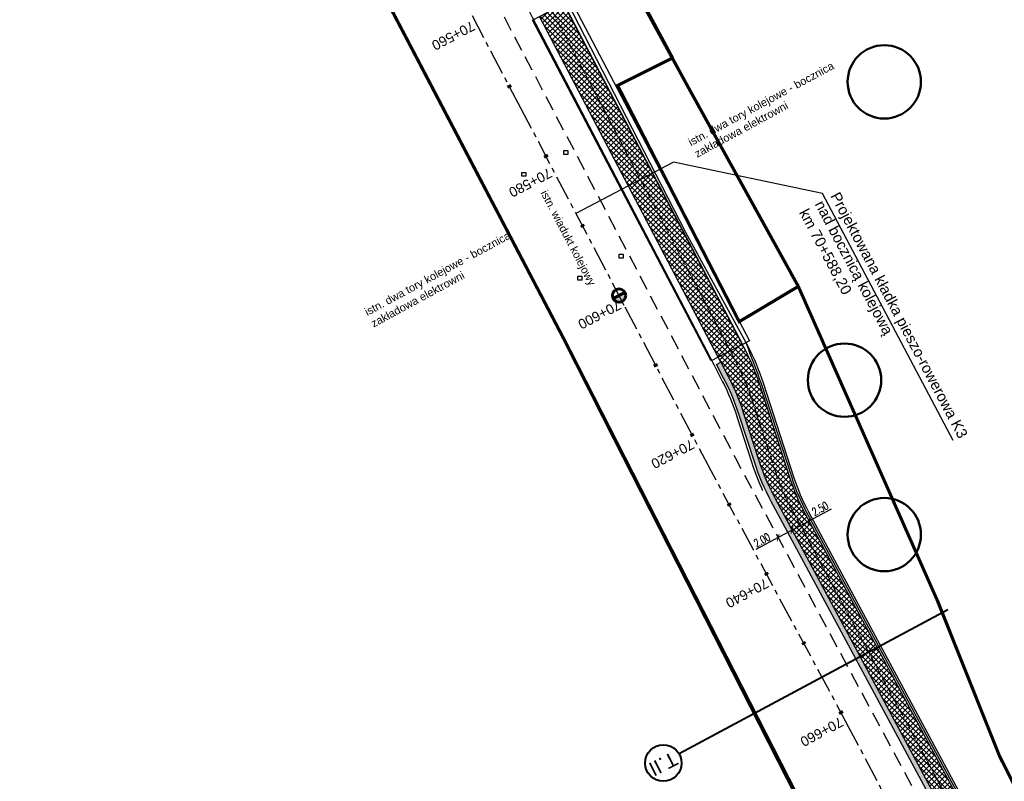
# Model space of a CAD drawing. Extents: x 7529638 to 7533737, y 5721204 to 5727900.
# Tile 5 of 24: x 7531550 to 7531675, y 5724091 to 5724188. Entities that reach past the tile are written whole.
import ezdxf
from ezdxf.enums import TextEntityAlignment as Align

# ---------------------------------------------------------------- set-up
doc = ezdxf.new("R2010")
doc.units = 0
doc.header["$PDMODE"] = 1
doc.header["$PDSIZE"] = 0.3
for name, pattern in [('817-dzialki-09-05-04$0$HIDDEN', [0.375, 0.25, -0.125]), ('ACAD_ISO05W100', [33, 24, -3, 0, -3, 0, -3]), ('CENTER', [50.8, 31.75, -6.35, 6.35, -6.35]), ('HIDDEN', [9.525, 6.35, -3.175])]:
    doc.linetypes.add(name, pattern=pattern)
for name, color, linetype in [('C-DROGI-SYTUACJA-ETYKIETY', 7, 'Continuous'), ('D-pobocza', 60, 'Continuous'), ('D-wymiary', 1, 'Continuous')]:
    doc.layers.add(name, color=color, linetype=linetype)
for name, color, linetype, lineweight, true_color in [('D-bariery', 7, 'FENCELINE2', 30, 0xff0f0f), ('D-hatch-ciag-pieszo-rowerowy', 7, 'Continuous', 13, 0xff9f80), ('D-LR-etap-III', 7, '817-dzialki-09-05-04$0$HIDDEN', 50, 0x00008f), ('D-podzialy-dzialek', 7, 'Continuous', 50, 0xff3333), ('D-typowe', 7, 'Continuous', 40, 0x0061c2), ('D-ścieki', 7, 'Continuous', 30, 0x0544ff)]:
    doc.layers.add(name, color=color, linetype=linetype, lineweight=lineweight, true_color=true_color)
for name, color, linetype, lineweight in [('D-krawędzie', 3, 'Continuous', 30), ('D-obrzeża', 2, 'Continuous', 30), ('D-opisy', 2, 'Continuous', 30), ('D-oś', 10, 'CENTER', 30), ('D-pas-drogowy', 7, 'ACAD_ISO05W100', 50)]:
    doc.layers.add(name, color=color, linetype=linetype, lineweight=lineweight)
doc.styles.add('DIMTEXT', font='simplex.shx', dxfattribs={"width": 0.7})
doc.styles.get("Standard").update_dxf_attribs({"font": 'arial.ttf'})
doc.linetypes.add('FENCELINE2', pattern='A,6.35,-2.54,[132,ltypeshp.shx,S=2.54,R=0,X=-2.54,Y=0],-2.54,25.4', length=36.83)
doc.dimstyles.new('500', dxfattribs={"dimtxt": 1, "dimasz": 0.7, "dimexe": 0.2, "dimexo": 0.5, "dimgap": 0.2, "dimtad": 1, "dimrnd": 0.005, "dimzin": 0, "dimdsep": 46, "dimtxsty": 'DIMTEXT', "dimblk": 'ARCHTICK', "dimcen": 0, "dimclrd": 256, "dimclre": 256, "dimclrt": 2, "dimadec": 5, "dimazin": 0, "dimtfac": 1, "dimtofl": 0, "dimtmove": 0, "dimatfit": 3, "dimfxl": 1, "dimtolj": 1, "dimtzin": 0, "dimlwd": -1, "dimlwe": -1, "dimarcsym": 0})
pattern_1 = [(45, (0, 0), (-0.33675960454, 0.33675960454), []), (135, (0, 0), (-0.33675960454, -0.33675960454), [])]

# ---------------------------------------------------------------- blocks, each defined once
blk = doc.blocks.new('kilometraz')
at = {"linetype": 'ByBlock', "lineweight": -2}
blk.add_hatch(color=0, dxfattribs=at).paths.add_polyline_path([(0, -0.375, 0.414214), (0.375, 0, 0.414214), (0, 0.375)])
at = {"color": 0, "linetype": 'ByBlock', "lineweight": -2}
blk.add_line((0, 0.375), (0, -0.375), dxfattribs=at)
blk.add_circle((0, 0), 0.375, dxfattribs=at)
blk = doc.blocks.new('AeccTickLine')
at = {"color": 0, "linetype": 'ByBlock', "lineweight": -2}
blk.add_line((0, 1), (0, -1), dxfattribs=at)
blk = doc.blocks.new('_ArchTick')
at = {"color": 0, "linetype": 'ByBlock', "const_width": 0.15}
blk.add_lwpolyline([(-0.5, -0.5), (0.5, 0.5)], dxfattribs=at)
blk = doc.blocks.new('*D84')
at = {"layer": 'D-wymiary', "transparency": 16777216}
for p, q in [((7531650.37, 5724124.04), (7531653.22, 5724125.57)), ((7531648.2, 5724122.87), (7531650.37, 5724124.04)), ((7531648.44, 5724122.43), (7531648.3, 5724122.7)), ((7531650.61, 5724123.6), (7531650.47, 5724123.86))]:
    blk.add_line(p, q, dxfattribs=at)
at = {"layer": 'Defpoints', "color": 0, "transparency": 16777216}
for p in [(7531650.37, 5724124.04), (7531650.37, 5724124.04), (7531648.2, 5724122.87)]:
    blk.add_point(p, dxfattribs=at)
at = {"layer": 'D-wymiary', "transparency": 16777216, "xscale": 0.6999999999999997, "yscale": 0.6999999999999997, "zscale": 0.6999999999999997}
for p, rotation in [((7531650.37, 5724124.04), 28.28993288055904), ((7531648.2, 5724122.87), 208.289932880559)]:
    blk.add_blockref('_ArchTick', p, dxfattribs=dict(at, rotation=rotation))
at = {"layer": 'D-wymiary', "color": 2, "transparency": 16777216, "insert": (7531651.77, 5724125.59), "char_height": 1, "attachment_point": 5, "rotation": 28.2899, "style": 'DIMTEXT'}
blk.add_mtext('\\A1;2.50', dxfattribs=at)
blk = doc.blocks.new('*D91')
at = {"layer": 'D-wymiary', "transparency": 16777216}
for p, q in [((7531648.2, 5724122.87), (7531646.44, 5724121.92)), ((7531647.97, 5724123.31), (7531648.11, 5724123.05)), ((7531646.44, 5724121.92), (7531643.59, 5724120.39)), ((7531646.2, 5724122.36), (7531646.35, 5724122.1))]:
    blk.add_line(p, q, dxfattribs=at)
at = {"layer": 'Defpoints', "color": 0, "transparency": 16777216}
for p in [(7531648.2, 5724122.87), (7531646.44, 5724121.92), (7531646.44, 5724121.92)]:
    blk.add_point(p, dxfattribs=at)
at = {"layer": 'D-wymiary', "transparency": 16777216, "xscale": 0.6999999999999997, "yscale": 0.6999999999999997, "zscale": 0.6999999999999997}
for p, rotation in [((7531648.2, 5724122.87), 28.28993289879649), ((7531646.44, 5724121.92), 208.2899328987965)]:
    blk.add_blockref('_ArchTick', p, dxfattribs=dict(at, rotation=rotation))
at = {"layer": 'D-wymiary', "color": 2, "transparency": 16777216, "insert": (7531644.38, 5724121.61), "char_height": 1, "attachment_point": 5, "rotation": 28.2899, "style": 'DIMTEXT'}
blk.add_mtext('\\A1;2.00', dxfattribs=at)

msp = doc.modelspace()

# ---------------------------------------------------------------- hatches: boundary and pattern name
at = {"layer": 'D-hatch-ciag-pieszo-rowerowy'}
h = msp.add_hatch(dxfattribs=at)
h.set_pattern_fill('ANSI37', color=256, scale=0.15, style=0)
h.set_pattern_definition(pattern_1)
h.paths.add_polyline_path([(7531634.503, 5724160.557), (7531619.201, 5724189.721), (7531616.101, 5724188.095), (7531620.425, 5724179.858), (7531638.804, 5724144.827), (7531641.914, 5724146.434)])
h = msp.add_hatch(dxfattribs=at)
h.set_pattern_fill('ANSI37', color=256, scale=0.15, style=0)
h.set_pattern_definition(pattern_1)
h.paths.add_polyline_path([(7531644.092, 5724141.364, 0.0422692), (7531642.126, 5724146.03), (7531641.914, 5724146.434), (7531638.804, 5724144.827), (7531640.046, 5724142.46, -0.0422692), (7531642.012, 5724137.794), (7531643.985, 5724131.724, 0.0448988), (7531646.099, 5724126.78), (7531649.994, 5724119.544), (7531652.861, 5724119.415), (7531649.907, 5724124.904, -0.0448988), (7531647.969, 5724129.436)])
h = msp.add_hatch(dxfattribs=at)
h.set_pattern_fill('ANSI37', color=256, scale=0.15, style=0)
h.set_pattern_definition(pattern_1)
h.paths.add_polyline_path([(7531670.459, 5724086.719), (7531652.861, 5724119.415), (7531649.994, 5724119.544), (7531666.66, 5724088.578), (7531679.391, 5724065.76), (7531684.868, 5724055.947), (7531688.519, 5724049.118), (7531697.217, 5724032.629), (7531705.519, 5724016.848), (7531710.985, 5724006.444), (7531717.725, 5723993.613), (7531720.609, 5723993.497), (7531714.804, 5724004.546), (7531709.338, 5724014.95), (7531701.035, 5724030.733), (7531692.333, 5724047.23), (7531688.668, 5724054.085), (7531683.18, 5724063.918)])
at = {"layer": 'D-ścieki', "linetype": 'ByBlock', "true_color": 0x00cccc}
h = msp.add_hatch(color=132, dxfattribs=at)
edge = h.paths.add_edge_path()
edge.add_line((7531737.416, 5723957.405), (7531736.306, 5723956.962))
edge.add_line((7531736.306, 5723956.962), (7531727.535, 5723973.651))
edge.add_line((7531727.535, 5723973.651), (7531720.628, 5723986.798))
edge.add_line((7531720.628, 5723986.798), (7531710.454, 5724006.165))
edge.add_line((7531710.454, 5724006.165), (7531704.988, 5724016.569))
edge.add_line((7531704.988, 5724016.569), (7531696.686, 5724032.349))
edge.add_line((7531696.686, 5724032.349), (7531687.989, 5724048.837))
edge.add_line((7531687.989, 5724048.837), (7531684.341, 5724055.659))
edge.add_line((7531684.341, 5724055.659), (7531678.867, 5724065.468))
edge.add_line((7531678.867, 5724065.468), (7531666.134, 5724088.29))
edge.add_line((7531666.134, 5724088.29), (7531645.571, 5724126.496))
edge.add_arc((7531672.516, 5724140.998), 30.6, 198.0068, 208.28993, ccw=False)
edge.add_line((7531643.415, 5724131.539), (7531641.442, 5724137.609))
edge.add_arc((7531613.482, 5724128.52), 29.4, 18.0068, 27.68842)
edge.add_line((7531639.515, 5724142.181), (7531638.604, 5724143.917))
edge.add_line((7531638.604, 5724143.917), (7531639.136, 5724144.196))
edge.add_line((7531639.136, 5724144.196), (7531640.046, 5724142.46))
edge.add_arc((7531613.482, 5724128.52), 30, 18.0068, 27.68842, ccw=False)
edge.add_line((7531642.012, 5724137.794), (7531643.985, 5724131.724))
edge.add_arc((7531672.516, 5724140.998), 30, 198.0068, 208.28993)
edge.add_line((7531646.099, 5724126.78), (7531666.66, 5724088.578))
edge.add_line((7531666.66, 5724088.578), (7531679.391, 5724065.76))
edge.add_line((7531679.391, 5724065.76), (7531684.868, 5724055.947))
edge.add_line((7531684.868, 5724055.947), (7531688.519, 5724049.118))
edge.add_line((7531688.519, 5724049.118), (7531697.217, 5724032.629))
edge.add_line((7531697.217, 5724032.629), (7531705.519, 5724016.848))
edge.add_line((7531705.519, 5724016.848), (7531710.985, 5724006.444))
edge.add_line((7531710.985, 5724006.444), (7531721.159, 5723987.077))
edge.add_line((7531721.159, 5723987.077), (7531728.066, 5723973.93))
edge.add_line((7531728.066, 5723973.93), (7531736.632, 5723957.631))
edge.add_line((7531736.632, 5723957.631), (7531737.21, 5723957.862))
edge.add_line((7531737.21, 5723957.862), (7531737.416, 5723957.405))

# ---------------------------------------------------------------- linework, layer by layer
at = {"layer": 'D-bariery', "ltscale": 0.05, "flags": 128}
for points in [[(7531734.881, 5723966.869), (7531732.106, 5723972.149), (7531725.2, 5723985.295), (7531715.025, 5724004.662), (7531709.56, 5724015.066), (7531701.256, 5724030.849), (7531692.554, 5724047.347), (7531688.887, 5724054.205), (7531683.398, 5724064.039), (7531670.678, 5724086.839), (7531650.127, 5724125.022, -0.0448988), (7531648.207, 5724129.513), (7531644.33, 5724141.441, 0.0041232), (7531642.358, 5724146.664), (7531634.724, 5724160.674), (7531619.643, 5724189.954, 0.0119394), (7531616.246, 5724194.949), (7531608.428, 5724205.159, -0.0424273), (7531605.942, 5724209.049), (7531593.457, 5724232.804), (7531571.935, 5724273.831), (7531559.31, 5724297.911), (7531534.074, 5724346.085), (7531521.203, 5724370.635)], [(7531607.364, 5724199.495, -0.0430669), (7531608.044, 5724198.553), (7531611.814, 5724193.459, -0.0376906), (7531614.446, 5724189.432), (7531615.187, 5724188.001), (7531638.307, 5724143.805), (7531639.386, 5724141.711, -0.0405854), (7531641.183, 5724137.308), (7531643.085, 5724131.427, 0.0250179), (7531644.451, 5724127.912, 0.0292434)]]:
    msp.add_lwpolyline(points, format="xyb", dxfattribs=at)
at = {"layer": 'D-krawędzie', "linetype": 'HIDDEN', "ltscale": 0.3, "flags": 128}
msp.add_lwpolyline([(7530572.01, 5726166.06), (7530620.381, 5726072.761), (7530641.555, 5726032.008), (7530660.961, 5725995.07), (7530689.128, 5725941.54), (7530707.336, 5725907.032), (7530725.256, 5725873.093), (7530743.97, 5725837.654), (7530770.527, 5725787.119), (7530787.864, 5725754.267), (7530809.898, 5725712.542), (7530824.739, 5725684.389), (7530840.856, 5725653.693), (7530860.675, 5725616.154), (7530865.283, 5725607.394), (7530878.05, 5725583.08), (7530918.172, 5725507.178), (7530950.163, 5725446.305), (7530993.419, 5725364.265), (7531022.766, 5725308.719), (7531053.81, 5725249.872), (7531081.166, 5725197.875), (7531103.902, 5725154.541), (7531128.123, 5725108.448), (7531149.3, 5725068.25), (7531167.38, 5725033.767), (7531197.165, 5724976.988), (7531228.151, 5724918.034), (7531253.153, 5724870.491), (7531286.796, 5724806.654), (7531306.74, 5724768.665), (7531335.094, 5724714.652), (7531357.319, 5724672.439), (7531373.645, 5724641.454), (7531392.162, 5724605.999), (7531418.48, 5724555.853), (7531439.727, 5724515.582), (7531468.399, 5724461.077), (7531491.782, 5724416.528), (7531531.99, 5724339.833), (7531557.227, 5724291.659), (7531569.852, 5724267.577), (7531591.376, 5724226.548), (7531610.004, 5724191.103), (7531616.883, 5724177.999), (7531629.985, 5724153.025), (7531641.007, 5724132.022), (7531664.906, 5724087.617), (7531677.644, 5724064.786), (7531683.112, 5724054.988), (7531686.753, 5724048.18), (7531695.448, 5724031.697), (7531703.749, 5724015.917), (7531709.214, 5724005.514), (7531719.389, 5723986.147), (7531726.295, 5723973), (7531732.741, 5723960.736), (7531735.13, 5723956.19)], dxfattribs=at)
at = {"layer": 'D-krawędzie'}
for points in [[(7531642.802, 5724146.893), (7531637.916, 5724144.368), (7531615.215, 5724187.63), (7531620.086, 5724190.186)], [(7531619.22, 5724171.06), (7531619.72, 5724171.06), (7531619.72, 5724170.56), (7531619.22, 5724170.56)], [(7531613.87, 5724168.3), (7531614.37, 5724168.3), (7531614.37, 5724167.8), (7531613.87, 5724167.8)], [(7531626.23, 5724157.92), (7531626.73, 5724157.92), (7531626.73, 5724157.42), (7531626.23, 5724157.42)], [(7531621, 5724155.1), (7531621.5, 5724155.1), (7531621.5, 5724154.6), (7531621, 5724154.6)]]:
    msp.add_lwpolyline(points, close=True, dxfattribs=at)
for points in [[(7531641.914, 5724146.434), (7531638.804, 5724144.827), (7531616.101, 5724188.095), (7531619.201, 5724189.721), (7531641.914, 5724146.434), (7531641.914, 5724146.434)], [(7531639.136, 5724144.196), (7531638.804, 5724144.827)]]:
    msp.add_lwpolyline(points, dxfattribs=at)
at = {"layer": 'D-LR-etap-III', "ltscale": 10, "flags": 128}
msp.add_lwpolyline([(7531750.474, 5723895.103, 0.4, 0.4, 0), (7531750.505, 5723895.13, 0.4, 0.4, 0), (7531682.71, 5724022.92, 0.4, 0.4, 0), (7531619.177, 5724147.204, 0.4, 0.4, 0), (7531592.309, 5724198.489, 0.4, 0.4, 0), (7531553.264, 5724272.919, 0.4, 0.4, 0), (7531504.02, 5724366.79, 0.4, 0.4, 0), (7531482.09, 5724407.62, 0.4, 0.4, 0), (7531412.35, 5724541.183, 0.4, 0.4, 0), (7531388.464, 5724586.93, 0.4, 0.4, 0), (7531345.12, 5724669.94, 0.4, 0.4, 0), (7531127.66, 5725081.67, 0.4, 0.4, 0), (7531059.253, 5725211.041, 0.4, 0.4, 0), (7531008.007, 5725307.954, 0.4, 0.4, 0), (7530964.182, 5725390.836, 0.4, 0.4, 0), (7530914.557, 5725484.684, 0.4, 0.4, 0), (7530865.243, 5725577.494, 0.4, 0.4, 0), (7530840.085, 5725624.059, 0.4, 0.4, 0), (7530802.56, 5725694.925, 0.4, 0.4, 0), (7530755.54, 5725787.51, 0.4, 0.4, 0), (7530708.718, 5725876.303, 0.4, 0.4, 0), (7530695.12, 5725902.09, 0.4, 0.4, 0), (7530642.914, 5726001.078, 0.4, 0.4, 0), (7530634.935, 5726016.147, 0.4, 0.4, 0), (7530610.82, 5726061.93, 0.4, 0.4, 0), (7530610.82, 5726061.93, 0.4, 0.4, 0), (7530607.21, 5726063.51, 0.4, 0.4, 0), (7530597.42, 5726080.68, 0.4, 0.4, 0), (7530591.16, 5726088.44, 0.4, 0.4, 0), (7530581.28, 5726107.21, 0.4, 0.4, 0), (7530571.29, 5726130.56, 0.4, 0.4, 0), (7530549.555, 5726171.527, 0.4, 0.4, 0), (7530531.014, 5726206.474, 0.4, 0.4, 0), (7530516.461, 5726236.017, 0.4, 0.4, 0), (7530500.799, 5726266.141, 0.4, 0.4, 0), (7530491.35, 5726283.94, 0.4, 0.4, 0), (7530482.4, 5726303.41, 0.4, 0.4, 0), (7530482.4, 5726303.41, 0.4, 0.4, 0), (7530450.41, 5726357.28, 0.4, 0.4, 0), (7530397.759, 5726458.5, 0.4, 0.4, 0), (7530334.708, 5726583.665, 0.4, 0.4, 0), (7530303.939, 5726645.168, 0.4, 0.4, 0), (7530300.51, 5726651.778, 0.4, 0.4, 0), (7530289.214, 5726671.967, 0.4, 0.4, 0), (7530281.54, 5726685.57, 0.4, 0.4, 0), (7530261.371, 5726724.163, 0.4, 0.4, 0), (7530254.03, 5726738.21, 0.4, 0.4, 0), (7530197.22, 5726845.06, 0.4, 0.4, 0), (7530194.71, 5726849.15, 0.4, 0.4, 0), (7530195.92, 5726850.75, 0.4, 0.4, 0), (7530170.547, 5726892.961, 0.4, 0.4, 0), (7530143.175, 5726945.066, 0.4, 0.4, 0), (7530105.06, 5727018.32, 0.4, 0.4, 0), (7530100.06, 5727027.16, 0.4, 0.4, 0), (7530062.319, 5727099.625, 0.4, 0.4, 0), (7530015.379, 5727189.42, 0.4, 0.4, 0), (7529983.208, 5727250.207, 0.4, 0.4, 0), (7529953.284, 5727306.747, 0.4, 0.4, 0), (7529900.671, 5727406.159, 0.4, 0.4, 0), (7529890.63, 5727425.131, 0.4, 0.4, 0), (7529875.155, 5727454.426, 0.4, 0.4, 0), (7529857.56, 5727487.787, 0.4, 0.4, 0), (7529835.194, 5727530.193, 0.4, 0.4, 0), (7529811.741, 5727574.662, 0.4, 0.4, 0), (7529792.102, 5727611.923, 0.4, 0.4, 0), (7529768.066, 5727657.47, 0.4, 0.4, 0), (7529755.211, 5727682.131, 0.4, 0.4, 0), (7529753.31, 5727681.13, 0.4, 0.4, 0), (7529739.21, 5727707.77, 0.4, 0.4, 0), (7529735.395, 5727711.252, 0.4, 0.4, 0), (7529725.42, 5727730.2, 0.4, 0.4, 0), (7529723.55, 5727729.88, 0.4, 0.4, 0), (7529697.302, 5727779.642, 0.4, 0.4, 0), (7529719.413, 5727790.898, 0.4, 0.4, 0), (7529736.46, 5727758.74, 0.4, 0.4, 0.0460321), (7529740.444, 5727753.465, 0.4, 0.4, 0), (7529741.648, 5727752.231, 0.4, 0.4, -0.0717852), (7529745.223, 5727747.325, 0.4, 0.4, 0), (7529749.949, 5727738.389, 0.4, 0.4, 0), (7529777.124, 5727686.992, 0.4, 0.4, 0), (7529796.062, 5727651.09, 0.4, 0.4, 0), (7529814.579, 5727616.605, 0.4, 0.4, 0), (7529839.955, 5727570.082, 0.4, 0.4, 0), (7529859.864, 5727533.021, 0.4, 0.4, 0), (7529880.997, 5727493.182, 0.4, 0.4, 0), (7529904.798, 5727448.507, 0.4, 0.4, 0), (7529920.757, 5727418.287, 0.4, 0.4, 0), (7529946.499, 5727367.895, 0.4, 0.4, 0), (7529971.896, 5727319.981, 0.4, 0.4, 0), (7529988.437, 5727288.487, 0.4, 0.4, 0), (7529996.992, 5727272.627, 0.4, 0.4, 0), (7530017.129, 5727234.286, 0.4, 0.4, 0), (7530032.82, 5727204.742, 0.4, 0.4, 0), (7530051.161, 5727170.054, 0.4, 0.4, 0), (7530068.798, 5727136.771, 0.4, 0.4, 0), (7530090.027, 5727095.971, 0.4, 0.4, 0), (7530107.701, 5727063.401, 0.4, 0.4, 0), (7530136.275, 5727011.384, 0.4, 0.4, 0), (7530162.713, 5726962.886, 0.4, 0.4, 0), (7530186.28, 5726918.985, 0.4, 0.4, 0), (7530207.082, 5726878.943, 0.4, 0.4, 0), (7530230.626, 5726834.519, 0.4, 0.4, 0), (7530260.222, 5726778.245, 0.4, 0.4, 0), (7530265.608, 5726773.238, 0.4, 0.4, 0), (7530276.571, 5726763.69, 0.4, 0.4, 0), (7530289.767, 5726738.01, 0.4, 0.4, 0), (7530291.165, 5726721.546, 0.4, 0.4, 0), (7530295.342, 5726713.088, 0.4, 0.4, 0), (7530301.678, 5726700.637, 0.4, 0.4, 0), (7530324.365, 5726656.792, 0.4, 0.4, 0), (7530342.136, 5726623.047, 0.4, 0.4, 0), (7530359.054, 5726590.648, 0.4, 0.4, 0), (7530382.017, 5726547.444, 0.4, 0.4, 0), (7530405.164, 5726503.164, 0.4, 0.4, 0), (7530426.654, 5726462.186, 0.4, 0.4, 0), (7530447.035, 5726423.303, 0.4, 0.4, 0), (7530470, 5726379.319, 0.4, 0.4, 0), (7530489.471, 5726342.493, 0.4, 0.4, 0), (7530508.631, 5726306.285, 0.4, 0.4, 0), (7530529.209, 5726266.894, 0.4, 0.4, 0), (7530544.133, 5726237.806, 0.4, 0.4, 0), (7530554.936, 5726217.866, 0.4, 0.4, 0.0204379), (7530556.557, 5726215.146, 0.4, 0.4, 0), (7530564.205, 5726203.429, 0.4, 0.4, -0.0241664), (7530566.219, 5726199.99, 0.4, 0.4, 0), (7530569.433, 5726193.841, 0.4, 0.4, -0.0214946), (7530571.303, 5726189.853, 0.4, 0.4, 0), (7530574.17, 5726182.99, 0.4, 0.4, 0.0225353), (7530576.043, 5726179.017, 0.4, 0.4, 0), (7530580.578, 5726170.428, 0.4, 0.4, 0), (7530583.3, 5726167.41, 0.4, 0.4, 0), (7530588.019, 5726160.183, 0.4, 0.4, 0), (7530598.618, 5726155.264, 0.4, 0.4, 0), (7530608.258, 5726140.497, 0.4, 0.4, 0), (7530603.27, 5726136.83, 0.4, 0.4, 0), (7530606.53, 5726131.84, 0.4, 0.4, 0), (7530603.992, 5726123.395, 0.4, 0.4, 0), (7530604.725, 5726122.208, 0.4, 0.4, -0.0171909), (7530608.179, 5726116.165, 0.4, 0.4, 0), (7530628.536, 5726077.513, 0.4, 0.4, 0), (7530650.61, 5726035.728, 0.4, 0.4, 0), (7530669.66, 5725998.908, 0.4, 0.4, 0), (7530697.662, 5725945.732, 0.4, 0.4, 0), (7530716.009, 5725911.041, 0.4, 0.4, 0), (7530734.249, 5725876.731, 0.4, 0.4, 0), (7530752.493, 5725841.77, 0.4, 0.4, 0), (7530779.501, 5725790.396, 0.4, 0.4, 0), (7530796.713, 5725757.721, 0.4, 0.4, 0), (7530818.11, 5725716.812, 0.4, 0.4, 0), (7530832.483, 5725688.463, 0.4, 0.4, 0), (7530848.599, 5725657.77, 0.4, 0.4, 0), (7530868.416, 5725620.234, 0.4, 0.4, 0), (7530873.03, 5725611.462, 0.4, 0.4, 0), (7530879.813, 5725598.545, 0.4, 0.4, 0.1336076), (7530886.517, 5725591.336, 0.4, 0.4, 0), (7530889.092, 5725589.736, 0.4, 0.4, -0.0197443), (7530902.424, 5725580.208, 0.4, 0.4, 0), (7530905.83, 5725573.47, 0.4, 0.4, -0.019389), (7530909.092, 5725555.549, 0.4, 0.4, 0), (7530909.405, 5725546.422, 0.4, 0.4, 0), (7530926.738, 5725511.613, 0.4, 0.4, 0), (7530959.045, 5725450.186, 0.4, 0.4, 0), (7531002.124, 5725368.289, 0.4, 0.4, 0), (7531031.647, 5725313.275, 0.4, 0.4, 0), (7531063.399, 5725254.295, 0.4, 0.4, 0), (7531090.471, 5725202.703, 0.4, 0.4, 0), (7531113.223, 5725158.577, 0.4, 0.4, 0), (7531150.831, 5725086.712, 0.4, 0.4, 0), (7531159.28, 5725076.787, 0.4, 0.4, 0), (7531166.31, 5725074.58, 0.4, 0.4, 0), (7531172.29, 5725062.58, 0.4, 0.4, 0), (7531170.59, 5725055.606, 0.4, 0.4, 0), (7531174.952, 5725040.351, 0.4, 0.4, 0), (7531205.998, 5724981.579, 0.4, 0.4, 0), (7531237.222, 5724922.816, 0.4, 0.4, 0), (7531262.39, 5724875.283, 0.4, 0.4, 0), (7531296.078, 5724811.596, 0.4, 0.4, 0), (7531315.935, 5724773.526, 0.4, 0.4, 0), (7531345.276, 5724720.081, 0.4, 0.4, 0), (7531366.586, 5724677.208, 0.4, 0.4, 0), (7531382.715, 5724645.976, 0.4, 0.4, 0), (7531401.299, 5724610.875, 0.4, 0.4, 0), (7531427.288, 5724560.489, 0.4, 0.4, 0), (7531449.111, 5724520.398, 0.4, 0.4, 0), (7531477.65, 5724466.021, 0.4, 0.4, 0), (7531500.996, 5724421.113, 0.4, 0.4, 0), (7531512.961, 5724397.937, 0.4, 0.4, 0.002391), (7531518.819, 5724389.827, 0.4, 0.4, 0), (7531526.32, 5724379.39, 0.4, 0.4, 0), (7531539.05, 5724355.274, 0.4, 0.4, 0), (7531567.497, 5724301.386, 0.4, 0.4, 0), (7531601.021, 5724241.29, 0.4, 0.4, 0), (7531634.984, 5724179.164, 0.4, 0.4, 0), (7531649, 5724153.82, 0.4, 0.4, 0), (7531666.786, 5724113.659, 0.4, 0.4, 0), (7531674.55, 5724094.21, 0.4, 0.4, 0), (7531682.84, 5724077.713, 0.4, 0.4, 0), (7531692.69, 5724058.11, 0.4, 0.4, 0), (7531692.69, 5724058.11, 0.4, 0.4, 0), (7531699.47, 5724043.17, 0.4, 0.4, 0), (7531719.792, 5724002.494, 0.4, 0.4, 0), (7531737.748, 5723966.758, 0.4, 0.4, 0), (7531754.514, 5723945.886, 0.4, 0.4, 0), (7531764.652, 5723934.667, 0.4, 0.4, 0), (7531780.08, 5723929.25, 0.4, 0.4, 0), (7531792.612, 5723906.338, 0.4, 0.4, 0), (7531792.612, 5723906.338, 0.4, 0.4, 0), (7531756.962, 5723883.055, 0.4, 0.4, 0), (7531750.46, 5723895.13, 0.4, 0.4, 0), (7531750.46, 5723895.13, 0, 0, 0)], format="xyseb", dxfattribs=at)
at = {"layer": 'D-obrzeża'}
msp.add_lwpolyline([(7531670.459, 5724086.719), (7531649.907, 5724124.904, -0.0448988), (7531647.969, 5724129.436), (7531644.092, 5724141.364, 0.0422692), (7531642.126, 5724146.03), (7531634.503, 5724160.557), (7531618.791, 5724190.502), (7531618.791, 5724190.502, 0.0425462), (7531616.047, 5724194.797), (7531608.229, 5724205.007, -0.0424273), (7531605.721, 5724208.932), (7531593.236, 5724232.687), (7531571.713, 5724273.715), (7531559.089, 5724297.795), (7531533.853, 5724345.969), (7531520.494, 5724371.45, -0.0401385), (7531517.353, 5724378.824), (7531511.966, 5724394.951, 0.0401385), (7531508.825, 5724402.325), (7531499.308, 5724420.478), (7531486.379, 5724445.112)], format="xyb", dxfattribs=at)
at = {"layer": 'D-opisy'}
for points in [[(7531633.128, 5724169.611), (7531633.128, 5724169.611), (7531633.128, 5724169.611), (7531620.748, 5724163.097)], [(7531668.658, 5724134.239), (7531652.069, 5724165.618), (7531633.128, 5724169.611)]]:
    msp.add_lwpolyline(points, dxfattribs=at)
at = {"layer": 'D-oś', "ltscale": 0.03}
msp.add_lwpolyline([(7531474.816, 5724464.452), (7531498.201, 5724419.897), (7531507.672, 5724401.833, -0.0401385), (7531510.812, 5724394.46), (7531516.196, 5724378.341, 0.0401385), (7531519.337, 5724370.968), (7531519.337, 5724370.968), (7531519.337, 5724370.968), (7531519.337, 5724370.968), (7531605.616, 5724206.442, 0.0426524), (7531608.366, 5724202.136), (7531614.257, 5724194.443, -0.0425924), (7531617.003, 5724190.143), (7531641.087, 5724144.244, -0.0422623), (7531643.052, 5724139.579), (7531645.974, 5724130.59, 0.0448988), (7531648.088, 5724125.646), (7531669.363, 5724086.118)], format="xyb", dxfattribs=at)
at = {"layer": 'D-oś', "ltscale": 0.1}
msp.add_lwpolyline([(7531812.381, 5723798.617), (7531655.397, 5724097.9), (7531637.916, 5724130.379), (7531626.886, 5724151.399), (7531613.784, 5724176.372), (7531606.906, 5724189.475), (7531588.276, 5724224.922), (7531566.752, 5724265.952), (7531554.126, 5724290.035), (7531528.89, 5724338.207), (7531488.683, 5724414.901), (7531465.302, 5724459.448)], dxfattribs=at)
at = {"layer": 'D-pas-drogowy', "ltscale": 0.2, "flags": 128}
msp.add_lwpolyline([(7531633.019, 5724182.834, 0.4, 0.4, 0), (7531617.559, 5724211.608, 0.4, 0.4, 0), (7531566.784, 5724302.736, 0.4, 0.4, 0), (7531538.419, 5724356.47, 0.4, 0.4, 0), (7531526.32, 5724379.39, 0.4, 0.4, 0), (7531516.102, 5724393.607, 0.4, 0.4, 0.0014851), (7531513.78, 5724396.838, 0.4, 0.4, 0), (7531501.87, 5724413.41, 0.4, 0.4, 0), (7531474.926, 5724464.508, 0.4, 0.4, 0), (7531446.2, 5724518.992, 0.4, 0.4, 0), (7531424.962, 5724559.262, 0.4, 0.4, 0), (7531398.444, 5724609.566, 0.4, 0.4, 0), (7531379.647, 5724645.216, 0.4, 0.4, 0), (7531365.23, 5724672.56, 0.4, 0.4, 0), (7531341.306, 5724717.915, 0.4, 0.4, 0), (7531312.9, 5724771.789, 0.4, 0.4, 0), (7531292.591, 5724810.307, 0.4, 0.4, 0), (7531259.392, 5724873.271, 0.4, 0.4, 0), (7531233.74, 5724921.923, 0.4, 0.4, 0), (7531203.073, 5724980.092, 0.4, 0.4, 0), (7531173.471, 5725036.225, 0.4, 0.4, 0), (7531168.27, 5725046.09, 0.4, 0.4, 0), (7531172.29, 5725062.58, 0.4, 0.4, 0), (7531166.31, 5725074.58, 0.4, 0.4, 0), (7531150.32, 5725079.6, 0.4, 0.4, 0), (7531141.5, 5725096.43, 0.4, 0.4, 0), (7531109.312, 5725157.814, 0.4, 0.4, 0), (7531086.641, 5725201.048, 0.4, 0.4, 0), (7531059.198, 5725253.384, 0.4, 0.4, 0), (7531028.207, 5725312.489, 0.4, 0.4, 0), (7530999.105, 5725367.99, 0.4, 0.4, 0), (7530956.248, 5725449.725, 0.4, 0.4, 0), (7530924.398, 5725510.464, 0.4, 0.4, 0), (7530897.51, 5725561.74, 0.4, 0.4, 0), (7530894.46, 5725566.14, 0.4, 0.4, 0), (7530892.16, 5725570.49, 0.4, 0.4, 0), (7530869.363, 5725613.307, 0.4, 0.4, 0), (7530861.694, 5725627.705, 0.4, 0.4, 0), (7530852.74, 5725644.52, 0.4, 0.4, 0), (7530831.51, 5725684.2, 0.4, 0.4, 0), (7530811.13, 5725722.52, 0.4, 0.4, 0), (7530792.348, 5725757.941, 0.4, 0.4, 0), (7530768.03, 5725803.8, 0.4, 0.4, 0), (7530748.769, 5725840.179, 0.4, 0.4, 0), (7530727.7, 5725879.97, 0.4, 0.4, 0), (7530712.098, 5725909.545, 0.4, 0.4, 0), (7530693.644, 5725944.645, 0.4, 0.4, 0), (7530665.702, 5725997.539, 0.4, 0.4, 0), (7530641.76, 5726042.88, 0.4, 0.4, 0), (7530616.5, 5726091.48, 0.4, 0.4, 0), (7530604.628, 5726114.32, 0.4, 0.4, -0.0077628), (7530602.5, 5726118.43, 0.4, 0.4, 0), (7530603.992, 5726123.395, 0.4, 0.4, 0), (7530606.53, 5726131.84, 0.4, 0.4, 0), (7530603.27, 5726136.83, 0.4, 0.4, 0), (7530593.776, 5726151.369, 0.4, 0.4, 0), (7530590.203, 5726156.84, 0.4, 0.4, 0), (7530583.3, 5726167.41, 0.4, 0.4, 0), (7530580.578, 5726170.428, 0.4, 0.4, 0), (7530575.85, 5726175.67, 0.4, 0.4, 0), (7530569.01, 5726186.66, 0.4, 0.4, 0), (7530562.555, 5726199.189, 0.4, 0.4, 0), (7530555.67, 5726211.39, 0.4, 0.4, 0), (7530548.29, 5726224.23, 0.4, 0.4, 0), (7530540.58, 5726237.71, 0.4, 0.4, 0), (7530532.68, 5726252.65, 0.4, 0.4, 0), (7530524.06, 5726269.35, 0.4, 0.4, 0), (7530502.82, 5726309.91, 0.4, 0.4, 0), (7530488.83, 5726336.63, 0.4, 0.4, 0), (7530466.03, 5726380.16, 0.4, 0.4, 0), (7530438.47, 5726432.77, 0.4, 0.4, 0), (7530424.53, 5726459.09, 0.4, 0.4, 0), (7530401.63, 5726502.97, 0.4, 0.4, 0), (7530383.38, 5726538.06, 0.4, 0.4, 0), (7530353.97, 5726593.52, 0.4, 0.4, 0), (7530338.47, 5726622.74, 0.4, 0.4, 0), (7530322.01, 5726653.88, 0.4, 0.4, 0), (7530297.54, 5726700.33, 0.4, 0.4, 0), (7530287.38, 5726719.6, 0.4, 0.4, 0), (7530285.95, 5726722.316, 0.4, 0.4, 0), (7530280.26, 5726733.12, 0.4, 0.4, 0), (7530266.73, 5726758.74, 0.4, 0.4, 0), (7530260.42, 5726770.47, 0.4, 0.4, 0), (7530253.25, 5726783.82, 0.4, 0.4, 0), (7530244.95, 5726799.33, 0.4, 0.4, 0), (7530239.39, 5726808.49, 0.4, 0.4, 0), (7530238.29, 5726807.9, 0.4, 0.4, 0), (7530218.11, 5726850.67, 0.4, 0.4, 0), (7530175.907, 5726928.168, 0.4, 0.4, 0), (7530096.68, 5727076.15, 0.4, 0.4, 0), (7530094.68, 5727079.89, 0.4, 0.4, 0), (7530064.597, 5727135.523, 0.4, 0.4, 0), (7530046.731, 5727168.892, 0.4, 0.4, 0), (7530025.803, 5727208.461, 0.4, 0.4, 0), (7530012.847, 5727232.979, 0.4, 0.4, 0), (7529994.15, 5727268.45, 0.4, 0.4, 0), (7529981.671, 5727291.93, 0.4, 0.4, 0), (7529949.89, 5727351.73, 0.4, 0.4, 0), (7529924.75, 5727399.03, 0.4, 0.4, 0), (7529915.516, 5727417.1, 0.4, 0.4, 0), (7529885.83, 5727475.19, 0.4, 0.4, 0), (7529862.56, 5727519.97, 0.4, 0.4, 0), (7529852.985, 5727538.191, 0.4, 0.4, 0), (7529836.513, 5727569.511, 0.4, 0.4, 0), (7529815.369, 5727609.141, 0.4, 0.4, 0), (7529792.795, 5727651.247, 0.4, 0.4, 0), (7529774.199, 5727685.858, 0.4, 0.4, 0), (7529746.966, 5727736.059, 0.4, 0.4, 0), (7529733.92, 5727757.62, 0.4, 0.4, 0), (7529717.237, 5727789.763, 0.4, 0.4, 0), (7529697.302, 5727779.642, 0.4, 0.4, 0), (7529723.55, 5727729.88, 0.4, 0.4, 0), (7529725.42, 5727730.2, 0.4, 0.4, 0), (7529735.38, 5727711.28, 0.4, 0.4, 0), (7529739.21, 5727707.77, 0.4, 0.4, 0), (7529753.31, 5727681.13, 0.4, 0.4, 0), (7529755.178, 5727682.114, 0.4, 0.4, 0), (7529792.102, 5727611.923, 0.4, 0.4, 0), (7529811.741, 5727574.662, 0.4, 0.4, 0), (7529835.194, 5727530.193, 0.4, 0.4, 0), (7529857.56, 5727487.787, 0.4, 0.4, 0), (7529875.155, 5727454.426, 0.4, 0.4, 0), (7529890.63, 5727425.131, 0.4, 0.4, 0), (7529900.671, 5727406.159, 0.4, 0.4, 0), (7529953.284, 5727306.747, 0.4, 0.4, 0), (7529983.208, 5727250.207, 0.4, 0.4, 0), (7530015.379, 5727189.42, 0.4, 0.4, 0), (7530062.319, 5727099.625, 0.4, 0.4, 0), (7530100.06, 5727027.16, 0.4, 0.4, 0), (7530105.06, 5727018.32, 0.4, 0.4, 0), (7530143.175, 5726945.066, 0.4, 0.4, 0), (7530170.547, 5726892.961, 0.4, 0.4, 0), (7530195.92, 5726850.75, 0.4, 0.4, 0), (7530194.71, 5726849.15, 0.4, 0.4, 0), (7530197.22, 5726845.06, 0.4, 0.4, 0), (7530254.03, 5726738.21, 0.4, 0.4, 0), (7530261.371, 5726724.163, 0.4, 0.4, 0), (7530281.54, 5726685.57, 0.4, 0.4, 0), (7530289.214, 5726671.967, 0.4, 0.4, 0), (7530300.51, 5726651.778, 0.4, 0.4, 0), (7530303.939, 5726645.168, 0.4, 0.4, 0), (7530334.708, 5726583.665, 0.4, 0.4, 0), (7530397.759, 5726458.5, 0.4, 0.4, 0), (7530450.41, 5726357.28, 0.4, 0.4, 0), (7530482.4, 5726303.41, 0.4, 0.4, 0), (7530483.688, 5726301.003, 0.4, 0.4, 0), (7530491.35, 5726283.94, 0.4, 0.4, 0), (7530512.67, 5726243.78, 0.4, 0.4, 0), (7530529.43, 5726209.46, 0.4, 0.4, 0), (7530571.29, 5726130.56, 0.4, 0.4, 0), (7530581.28, 5726107.21, 0.4, 0.4, 0), (7530591.16, 5726088.44, 0.4, 0.4, 0), (7530597.42, 5726080.68, 0.4, 0.4, 0), (7530607.21, 5726063.51, 0.4, 0.4, 0), (7530610.82, 5726061.93, 0.4, 0.4, 0), (7530634.935, 5726016.147, 0.4, 0.4, 0), (7530642.914, 5726001.078, 0.4, 0.4, 0), (7530695.12, 5725902.09, 0.4, 0.4, 0), (7530708.718, 5725876.303, 0.4, 0.4, 0), (7530755.54, 5725787.51, 0.4, 0.4, 0), (7530802.56, 5725694.925, 0.4, 0.4, 0), (7530840.085, 5725624.059, 0.4, 0.4, 0), (7530865.243, 5725577.494, 0.4, 0.4, 0), (7530914.557, 5725484.684, 0.4, 0.4, 0), (7530964.182, 5725390.836, 0.4, 0.4, 0), (7531008.007, 5725307.954, 0.4, 0.4, 0), (7531059.253, 5725211.041, 0.4, 0.4, 0), (7531127.66, 5725081.67, 0.4, 0.4, 0), (7531345.12, 5724669.94, 0.4, 0.4, 0), (7531388.464, 5724586.93, 0.4, 0.4, 0), (7531412.35, 5724541.183, 0.4, 0.4, 0), (7531482.09, 5724407.62, 0.4, 0.4, 0), (7531504.02, 5724366.79, 0.4, 0.4, 0), (7531519.374, 5724337.52, 0.4, 0.4, 0), (7531563.749, 5724252.932, 0.4, 0.4, 0), (7531602.175, 5724179.681, 0.4, 0.4, 0), (7531619.177, 5724147.204, 0.4, 0.4, 0), (7531625.038, 5724135.635, 0.4, 0.4, 0), (7531656.796, 5724073.316, 0.4, 0.4, 0), (7531675.12, 5724037.36, 0.4, 0.4, 0), (7531682.71, 5724022.92, 0.4, 0.4, 0), (7531705.565, 5723979.811, 0.4, 0.4, 0), (7531736.606, 5723921.262, 0.4, 0.4, 0), (7531750.46, 5723895.13, 0.4, 0.4, 0), (7531740.77, 5723886.56, 0.4, 0.4, 0), (7531732.86, 5723885, 0.4, 0.4, 0), (7531722.18, 5723887.77, 0.4, 0.4, 0), (7531729.87, 5723862.17, 0.4, 0.4, 0), (7531742.92, 5723861.93, 0.4, 0.4, 0), (7531763.71, 5723859.52, 0.4, 0.4, 0), (7531768.42, 5723854.12, 0.4, 0.4, 0), (7531787.42, 5723817.97, 0.4, 0.4, 0), (7531795.57, 5723809.82, 0.4, 0.4, 0), (7531816.347, 5723819.85, 0.4, 0.4, 0), (7531816.347, 5723819.85, 0.4, 0.4, 0), (7531805.06, 5723843.23, 0.4, 0.4, 0), (7531803.61, 5723886.23, 0.4, 0.4, 0), (7531803.61, 5723886.23, 0.4, 0.4, 0), (7531780.08, 5723929.25, 0.4, 0.4, 0), (7531758.69, 5723936.76, 0.4, 0.4, 0), (7531749.359, 5723946.412, 0.4, 0.4, 0), (7531742.71, 5723953.29, 0.4, 0.4, 0), (7531735.177, 5723967.878, 0.4, 0.4, 0), (7531722.37, 5723992.68, 0.4, 0.4, 0), (7531705.042, 5724030.886, 0.4, 0.4, 0), (7531699.47, 5724043.17, 0.4, 0.4, 0), (7531692.69, 5724058.11, 0.4, 0.4, 0), (7531679.672, 5724084.017, 0.4, 0.4, 0), (7531674.55, 5724094.21, 0.4, 0.4, 0), (7531666.633, 5724114.003, 0.4, 0.4, 0), (7531649, 5724153.82, 0.4, 0.4, 0), (7531641.49, 5724149.34, 0.4, 0.4, 0), (7531626.04, 5724179.34, 0.4, 0.4, 0), (7531633.03, 5724182.84, 0, 0, 0)], format="xyseb", dxfattribs=at)
at = {"layer": 'D-pobocza'}
msp.add_lwpolyline([(7531768.147, 5723911.662), (7531765.333, 5723913.495, -0.2009158), (7531759.037, 5723922.759), (7531755.91, 5723938.151, 0.1118002), (7531752.284, 5723946.206), (7531743.435, 5723957.949, 0.0485965), (7531740.811, 5723960.806), (7531738.837, 5723962.576, -0.089262), (7531734.483, 5723968.164), (7531732.328, 5723972.265), (7531725.421, 5723985.411), (7531715.247, 5724004.778), (7531709.781, 5724015.183), (7531701.478, 5724030.966), (7531692.775, 5724047.464), (7531689.107, 5724054.325), (7531683.616, 5724064.161), (7531670.897, 5724086.959), (7531650.347, 5724125.141, -0.0448988), (7531648.445, 5724129.59), (7531644.568, 5724141.518, 0.0422692), (7531642.569, 5724146.262), (7531642.358, 5724146.664)], format="xyb", dxfattribs=at)
at = {"layer": 'D-podzialy-dzialek', "color": 2}
for centre in [(7531659.921, 5724179.793), (7531654.875, 5724141.912), (7531659.926, 5724122.301)]:
    msp.add_circle(centre, 4.657, dxfattribs=at)
at = {"layer": 'D-typowe'}
msp.add_lwpolyline([(7531667.983, 5724112.751), (7531633.847, 5724094.451)], dxfattribs=at)
msp.add_circle((7531631.846, 5724093.29), 2.314, dxfattribs=at)
at = {"layer": 'D-ścieki'}
msp.add_lwpolyline([(7531666.134, 5724088.29), (7531645.571, 5724126.496, -0.0448988), (7531643.415, 5724131.539), (7531641.442, 5724137.609, 0.0422692), (7531639.515, 5724142.181), (7531638.604, 5724143.917), (7531639.136, 5724144.196), (7531640.046, 5724142.46, -0.0422692), (7531642.012, 5724137.794), (7531643.985, 5724131.724, 0.0448988), (7531646.099, 5724126.78), (7531666.66, 5724088.578)], format="xyb", dxfattribs=at)

# ---------------------------------------------------------------- block references
at = {"layer": 'C-DROGI-SYTUACJA-ETYKIETY', "color": 2, "linetype": 'Continuous', "lineweight": 60}
for p, xscale, yscale, zscale, rotation in [((7531612.287, 5724179.223), 0.2499999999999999, 0.2499999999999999, 0.2499999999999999, 297.6974003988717), ((7531616.934, 5724170.368), 0.25, 0.25, 0.25, 297.6832560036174), ((7531621.58, 5724161.513), 0.25, 0.25, 0.25, 297.6832560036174), ((7531630.872, 5724143.802), 0.25, 0.25, 0.25, 297.6884152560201), ((7531635.519, 5724134.948), 0.25, 0.25, 0.25, 297.6884152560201), ((7531640.21, 5724126.117), 0.25, 0.25, 0.25, 298.2899328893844), ((7531644.95, 5724117.311), 0.25, 0.25, 0.25, 298.2899328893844), ((7531649.689, 5724108.505), 0.25, 0.25, 0.25, 298.2899328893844), ((7531654.428, 5724099.7), 0.25, 0.25, 0.25, 298.2899328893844)]:
    msp.add_blockref('AeccTickLine', p, dxfattribs=dict(at, xscale=xscale, yscale=yscale, zscale=zscale, rotation=rotation))
at = {"layer": 'C-DROGI-SYTUACJA-ETYKIETY', "color": 10, "linetype": 'Continuous', "lineweight": 60, "xscale": 2.249999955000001, "yscale": 2.249999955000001, "zscale": 2.249999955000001, "rotation": 297.6832560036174}
msp.add_blockref('kilometraz', (7531626.226, 5724152.657), dxfattribs=at)

# ---------------------------------------------------------------- texts
at = {"layer": 'C-DROGI-SYTUACJA-ETYKIETY', "color": 2}
for s, rotation, p in [('70+560', 207.6974, (7531607.482, 5724187.571)), ('70+580', 207.68326, (7531617.277, 5724168.902)), ('70+600', 207.68326, (7531626.068, 5724152.151)), ('70+620', 207.68842, (7531635.361, 5724134.441)), ('70+640', 208.28993, (7531644.797, 5724116.803)), ('70+660', 208.28993, (7531654.276, 5724099.192))]:
    msp.add_text(s, height=1.25, rotation=rotation, dxfattribs=at).set_placement(p)
at = {"layer": 'D-opisy'}
msp.add_text('istn. wiadukt kolejowy', height=1, rotation=297.64306, dxfattribs=at).set_placement((7531616.218, 5724165.704))
at = {"layer": 'D-opisy', "attachment_point": 1}
for s, width, insert, char_height, rotation in [('istn. dwa tory kolejowe - bocznica zakładowa elektrowni', 24.76511, (7531634.881, 5724172.485), 1, 28.47398), ('Projektowana kładka pieszo-rowerowa K3\\Pnad bocznicą kolejową\\Pkm 70+588,20', 39.00865, (7531654.239, 5724165.956), 1.35, 297.86422), ('istn. dwa tory kolejowe - bocznica zakładowa elektrowni', 24.76511, (7531593.764, 5724150.927), 1, 28.47398)]:
    msp.add_mtext_dynamic_manual_height_columns(s, width=width, gutter_width=6, heights=[0], dxfattribs=dict(at, insert=insert, char_height=char_height, rotation=rotation))
at = {"layer": 'D-typowe'}
msp.add_text('T.II', height=1.8, rotation=206.98201, dxfattribs=at).set_placement((7531631.838, 5724093.165), align=Align.MIDDLE)

# ---------------------------------------------------------------- dimensions: what is measured, and where the dimension line sits
at = {"layer": 'D-wymiary'}
dim = msp.add_aligned_dim(p1=(7531648.203, 5724122.872), p2=(7531650.372, 5724124.039), distance=0, text='2.50', dimstyle='500', dxfattribs=at)
dim.commit()
dim.dimension.update_dxf_attribs({"geometry": '*D84', "text_midpoint": (7531651.772, 5724125.588)})
dim = msp.add_aligned_dim(p1=(7531648.203, 5724122.872), p2=(7531646.442, 5724121.924), distance=0, dimstyle='500', dxfattribs=at)
dim.commit()
dim.dimension.update_dxf_attribs({"geometry": '*D91', "text_midpoint": (7531644.378, 5724121.608)})

doc.saveas('drawing.dxf')
